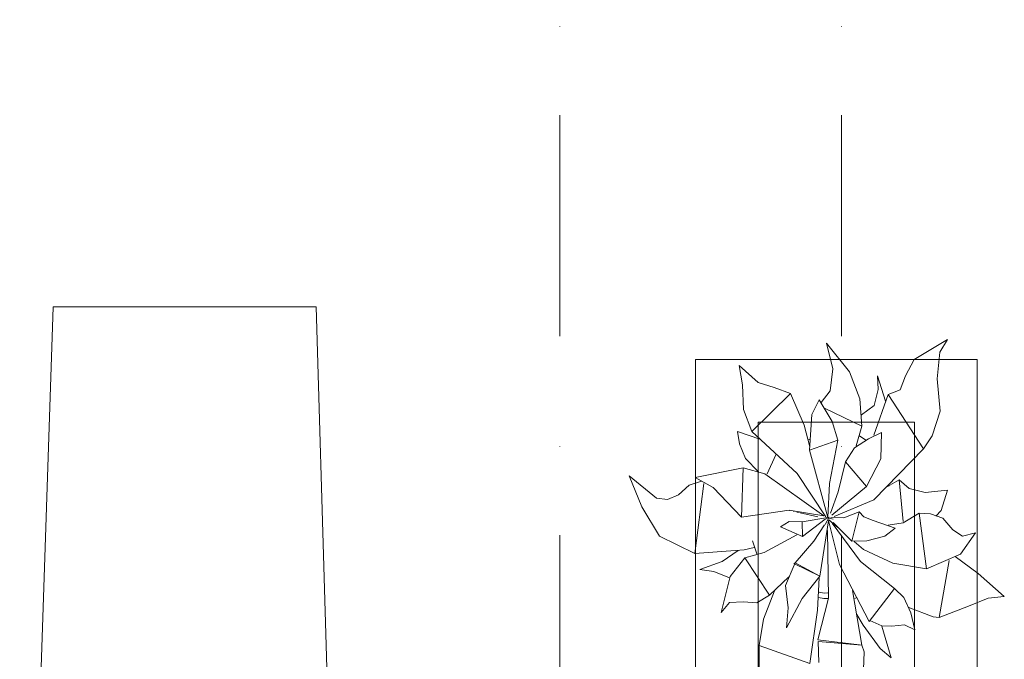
# Model space of a CAD drawing. Header units: millimetres. Extents: x -14761 to 157739, y -22400 to 107990.
# Tile 216 of 228: x 106688 to 108260, y 49098 to 50118. Entities that reach past the tile are written whole.
import ezdxf

# ---------------------------------------------------------------- set-up
doc = ezdxf.new("R2010")
doc.units = ezdxf.units.MM
doc.header["$MEASUREMENT"] = 0
doc.linetypes.add('Штрихпунктирная', pattern=[670.277762, 352.777767, -176.388884, 0, -141.111112])
for name, color, linetype in [('Интерьер - лежаки 2', 7, 'Continuous'), ('Интерьер - Мебель', 7, 'Continuous'), ('Элемент Модели - Оси', 7, 'Continuous')]:
    doc.layers.add(name, color=color, linetype=linetype)

msp = doc.modelspace()

# ---------------------------------------------------------------- linework, layer by layer
at = {"layer": 'Интерьер - лежаки 2', "color": 7, "linetype": 'Continuous', "lineweight": 15, "flags": 128}
msp.add_lwpolyline([(107204.1, 48201.1), (107205.9, 48055.9), (107191.8, 48034.5), (107151.1, 48020), (106746.2, 48019.9), (106704.4, 48034.5), (106687.7, 48061.3), (106741.1, 49660), (107161.1, 49660)], close=True, dxfattribs=at)
at = {"layer": 'Интерьер - Мебель', "color": 252, "linetype": 'Continuous', "lineweight": 5}
for p, q in [((107976, 49602.4), (107986.1, 49561.4)), ((107976, 49602.4), (108012.4, 49556.5)), ((107976, 49602.4), (107986.1, 49561.4)), ((107976, 49602.4), (108012.4, 49556.5)), ((108115.6, 49576.3), (108169.1, 49608.2)), ((108115.6, 49576.3), (108169.1, 49608.2)), ((108156.6, 49588), (108169.1, 49608.2)), ((108156.6, 49588), (108169.1, 49608.2)), ((108152.5, 49545.4), (108156.6, 49588)), ((108152.5, 49545.4), (108156.6, 49588)), ((107836.5, 49566.5), (107841.9, 49535.8)), ((107836.5, 49566.5), (107866.5, 49539.2)), ((107836.5, 49566.5), (107841.9, 49535.8)), ((107836.5, 49566.5), (107866.5, 49539.2)), ((108102, 49549.8), (108115.6, 49576.3)), ((108102, 49549.8), (108115.6, 49576.3)), ((107981.6, 49526), (107986.1, 49561.4)), ((107981.6, 49526), (107986.1, 49561.4)), ((108012.4, 49556.5), (108029, 49513.1)), ((108012.4, 49556.5), (108029, 49513.1)), ((107841.9, 49535.8), (107843.1, 49496.3)), ((107841.9, 49535.8), (107843.1, 49496.3)), ((107866.5, 49539.2), (107892.3, 49531.3)), ((107866.5, 49539.2), (107892.3, 49531.3)), ((108057.3, 49550.2), (108058.3, 49528.4)), ((108057.3, 49550.2), (108070.2, 49509.4)), ((108057.3, 49550.2), (108058.3, 49528.4)), ((108057.3, 49550.2), (108070.2, 49509.4)), ((108093.4, 49527.9), (108102, 49549.8)), ((108093.4, 49527.9), (108102, 49549.8)), ((108152.5, 49545.4), (108157.5, 49493.8)), ((108152.5, 49545.4), (108157.5, 49493.8)), ((107856.7, 49460.9), (107918.5, 49522)), ((107856.7, 49460.9), (107918.5, 49522)), ((107892.3, 49531.3), (107918.5, 49522)), ((107892.3, 49531.3), (107918.5, 49522)), ((107918.5, 49522), (107940.2, 49471.4)), ((107918.5, 49522), (107940.2, 49471.4)), ((107967.4, 49507.5), (107981.6, 49526)), ((107967.4, 49507.5), (107981.6, 49526)), ((108051.3, 49455.5), (108074.5, 49520.4)), ((108051.3, 49455.5), (108074.5, 49520.4)), ((108051.8, 49502.7), (108058.3, 49528.4)), ((108051.8, 49502.7), (108058.3, 49528.4)), ((108074.5, 49520.4), (108093.4, 49527.9)), ((108074.5, 49520.4), (108093.4, 49527.9)), ((108074.5, 49520.4), (108130.6, 49433.6)), ((108074.5, 49520.4), (108130.6, 49433.6)), ((107952.2, 49488.5), (107964.2, 49511.5)), ((107952.2, 49488.5), (107964.2, 49511.5)), ((107964.2, 49511.5), (107984.9, 49476.9)), ((107964.2, 49511.5), (107984.9, 49476.9)), ((108029, 49513.1), (108032.2, 49469.9)), ((108029, 49513.1), (108032.2, 49469.9)), ((107843.1, 49496.3), (107856.7, 49460.9)), ((107843.1, 49496.3), (107856.7, 49460.9)), ((107948.8, 49431.4), (107952.2, 49488.5)), ((107948.8, 49431.4), (107952.2, 49488.5)), ((107973.5, 49497.9), (108032.2, 49469.9)), ((107973.5, 49497.9), (108032.2, 49469.9)), ((108031.9, 49487.7), (108051.8, 49502.7)), ((108031.9, 49487.7), (108051.8, 49502.7)), ((108144.3, 49454.2), (108157.5, 49493.8)), ((108144.3, 49454.2), (108157.5, 49493.8)), ((107984.9, 49476.9), (107993.7, 49447.2)), ((107984.9, 49476.9), (107993.7, 49447.2)), ((107833.8, 49460.9), (107836.8, 49441.2)), ((107833.8, 49460.9), (107869.3, 49449)), ((107833.8, 49460.9), (107836.8, 49441.2)), ((107833.8, 49460.9), (107869.3, 49449)), ((107856.7, 49460.9), (107929, 49394)), ((107856.7, 49460.9), (107929, 49394)), ((107940.2, 49471.4), (107949.1, 49436.6)), ((107940.2, 49471.4), (107949.1, 49436.6)), ((108023.4, 49438.2), (108032.2, 49469.9)), ((108023.4, 49438.2), (108032.2, 49469.9)), ((108042.6, 49449.6), (108063.5, 49459.3)), ((108042.6, 49449.6), (108063.5, 49459.3)), ((108062.8, 49417.7), (108063.5, 49459.3)), ((108062.8, 49417.7), (108063.5, 49459.3)), ((107836.8, 49441.2), (107846.7, 49417.8)), ((107836.8, 49441.2), (107846.7, 49417.8)), ((107946, 49447.5), (107949.7, 49448.7)), ((107946, 49447.5), (107949.7, 49448.7)), ((107948.8, 49431.4), (107993.7, 49447.2)), ((107948.8, 49431.4), (107993.7, 49447.2)), ((107980.7, 49378.2), (107993.7, 49447.2)), ((107980.7, 49378.2), (107993.7, 49447.2)), ((108020.4, 49435.1), (108042.6, 49449.6)), ((108020.4, 49435.1), (108042.6, 49449.6)), ((108028.7, 49454), (108038.4, 49447.3)), ((108028.7, 49454), (108038.4, 49447.3)), ((108130.6, 49433.6), (108144.3, 49454.2)), ((108130.6, 49433.6), (108144.3, 49454.2)), ((107948.8, 49431.4), (107977.9, 49324.1)), ((107948.8, 49431.4), (107977.9, 49324.1)), ((108005.9, 49412.8), (108020.4, 49435.1)), ((108005.9, 49412.8), (108020.4, 49435.1)), ((108051.5, 49352.2), (108130.6, 49433.6)), ((108051.5, 49352.2), (108130.6, 49433.6)), ((107846.7, 49417.8), (107867.3, 49396.8)), ((107846.7, 49417.8), (107867.3, 49396.8)), ((107880.9, 49393.6), (107894.7, 49423.7)), ((107880.9, 49393.6), (107894.7, 49423.7)), ((107994.4, 49364.8), (108005.9, 49412.8)), ((107994.4, 49364.8), (108005.9, 49412.8)), ((108005.9, 49412.8), (108039.7, 49373.4)), ((108005.9, 49412.8), (108039.7, 49373.4)), ((108039.7, 49373.4), (108062.8, 49417.7)), ((108039.7, 49373.4), (108062.8, 49417.7)), ((107766.2, 49387.6), (107842.5, 49403.2)), ((107766.2, 49387.6), (107842.5, 49403.2)), ((107840.2, 49324.2), (107842.5, 49403.2)), ((107840.2, 49324.2), (107842.5, 49403.2)), ((107842.5, 49403.2), (107877.2, 49393.7)), ((107842.5, 49403.2), (107877.2, 49393.7)), ((107877.2, 49393.7), (107971.3, 49326.4)), ((107877.2, 49393.7), (107971.3, 49326.4)), ((107929, 49394), (107974.7, 49324.7)), ((107929, 49394), (107974.7, 49324.7)), ((107660.6, 49390.6), (107680.8, 49341)), ((107660.6, 49390.6), (107704.5, 49354.5)), ((107660.6, 49390.6), (107680.8, 49341)), ((107660.6, 49390.6), (107704.5, 49354.5)), ((107756.7, 49375.7), (107776.4, 49382)), ((107756.7, 49375.7), (107776.4, 49382)), ((107765.7, 49266.4), (107779.8, 49378.1)), ((107765.7, 49266.4), (107779.8, 49378.1)), ((107766.2, 49387.6), (107795, 49371.7)), ((107766.2, 49387.6), (107795, 49371.7)), ((107977.9, 49324.1), (107980.7, 49378.2)), ((107977.9, 49324.1), (107980.7, 49378.2)), ((108073.2, 49373.3), (108091.7, 49384.2)), ((108073.2, 49373.3), (108091.7, 49384.2)), ((108091.7, 49384.2), (108098, 49317.4)), ((108091.7, 49384.2), (108108, 49370.3)), ((108091.7, 49384.2), (108098, 49317.4)), ((108091.7, 49384.2), (108108, 49370.3)), ((107739.6, 49359.9), (107756.7, 49375.7)), ((107739.6, 49359.9), (107756.7, 49375.7)), ((107795, 49371.7), (107840.2, 49324.2)), ((107795, 49371.7), (107840.2, 49324.2)), ((107982.3, 49330.6), (107994.4, 49364.8)), ((107982.3, 49330.6), (107994.4, 49364.8)), ((107984.1, 49327.8), (108039.7, 49373.4)), ((107984.1, 49327.8), (108039.7, 49373.4)), ((108074.7, 49376.4), (108075.5, 49374)), ((108074.7, 49376.4), (108075.5, 49374)), ((108108, 49370.3), (108133.5, 49363.7)), ((108108, 49370.3), (108133.5, 49363.7)), ((108133.5, 49363.7), (108168.9, 49367.7)), ((108133.5, 49363.7), (108168.9, 49367.7)), ((108159, 49335), (108168.9, 49367.7)), ((108159, 49335), (108168.9, 49367.7)), ((107704.5, 49354.5), (107721.8, 49352.7)), ((107704.5, 49354.5), (107721.8, 49352.7)), ((107721.8, 49352.7), (107739.6, 49359.9)), ((107721.8, 49352.7), (107739.6, 49359.9)), ((107988.2, 49325.5), (108051.5, 49352.2)), ((107988.2, 49325.5), (108051.5, 49352.2)), ((107680.8, 49341), (107709, 49294)), ((107680.8, 49341), (107709, 49294)), ((107840.2, 49324.2), (107916.3, 49335.4)), ((107840.2, 49324.2), (107916.3, 49335.4)), ((107916.3, 49335.4), (107971.3, 49326.4)), ((107916.3, 49335.4), (107971.3, 49326.4)), ((107916.6, 49335.1), (107917.6, 49334.9)), ((107916.6, 49335.1), (107917.6, 49334.9)), ((107922.4, 49333.9), (107924.4, 49333.4)), ((107922.4, 49333.9), (107924.4, 49333.4)), ((107928.2, 49332.6), (107932.1, 49331.8)), ((107928.2, 49332.6), (107932.1, 49331.8)), ((107934, 49331.3), (107962, 49325.2)), ((107934, 49331.3), (107962, 49325.2)), ((108003.3, 49323.4), (108027.9, 49332.8)), ((108003.3, 49323.4), (108027.9, 49332.8)), ((108016.1, 49286.2), (108027.9, 49332.8)), ((108016.1, 49286.2), (108027.9, 49332.8)), ((108027.9, 49332.8), (108035.6, 49324.9)), ((108027.9, 49332.8), (108035.6, 49324.9)), ((108098, 49315.4), (108123.6, 49331)), ((108098, 49315.4), (108123.6, 49331)), ((108123.6, 49331), (108135.5, 49241.9)), ((108123.6, 49331), (108142, 49329.5)), ((108123.6, 49331), (108135.5, 49241.9)), ((108123.6, 49331), (108142, 49329.5)), ((108150.4, 49326.1), (108159, 49335)), ((108150.4, 49326.1), (108159, 49335)), ((107902.6, 49308.9), (107916.4, 49317.7)), ((107902.6, 49308.9), (107916.4, 49317.7)), ((107916.4, 49317.7), (107937.1, 49317)), ((107916.4, 49317.7), (107937.1, 49317)), ((107937.1, 49317), (107977.9, 49324.1)), ((107937.1, 49317), (107977.9, 49324.1)), ((107937.1, 49317), (107937.3, 49293.4)), ((107937.1, 49317), (107937.3, 49293.4)), ((107937.3, 49293.4), (107973.9, 49321.1)), ((107937.3, 49293.4), (107973.9, 49321.1)), ((107965.4, 49230.1), (107979.2, 49318.5)), ((107965.4, 49230.1), (107979.2, 49318.5)), ((107973.7, 49312.5), (107980.1, 49324.5)), ((107973.7, 49312.5), (107980.1, 49324.5)), ((107974.4, 49321.4), (107980.1, 49324.5)), ((107974.4, 49321.4), (107980.1, 49324.5)), ((107975.4, 49323.7), (107977.4, 49323.2)), ((107975.4, 49323.7), (107977.4, 49323.2)), ((107976.9, 49323.4), (107977.9, 49324.1)), ((107976.9, 49323.4), (107977.9, 49324.1)), ((107979.1, 49319.3), (107996.4, 49248.9)), ((107979.1, 49319.3), (107996.4, 49248.9)), ((107979.3, 49322.7), (107986.2, 49321.1)), ((107979.3, 49322.7), (107986.2, 49321.1)), ((107979.3, 49320.3), (107993.9, 49307.8)), ((107979.3, 49320.3), (107993.9, 49307.8)), ((107982.6, 49324), (108003.3, 49323.4)), ((107982.6, 49324), (108003.3, 49323.4)), ((107984.8, 49314.8), (108030.3, 49253.9)), ((107984.8, 49314.8), (108030.3, 49253.9)), ((107986.3, 49315.8), (108016.1, 49286.2)), ((107986.3, 49315.8), (108016.1, 49286.2)), ((108035.6, 49324.9), (108050.1, 49319.2)), ((108035.6, 49324.9), (108050.1, 49319.2)), ((108050.1, 49319.2), (108085.3, 49306.9)), ((108050.1, 49319.2), (108085.3, 49306.9)), ((108074.2, 49311.7), (108098, 49315.4)), ((108074.2, 49311.7), (108098, 49315.4)), ((108142, 49329.5), (108161.6, 49322.6)), ((108142, 49329.5), (108161.6, 49322.6)), ((108161.6, 49322.6), (108177.7, 49304.1)), ((108161.6, 49322.6), (108177.7, 49304.1)), ((107902.6, 49308.9), (107937.3, 49293.4)), ((107902.6, 49308.9), (107937.3, 49293.4)), ((107955.8, 49286.1), (107972.4, 49312.4)), ((107955.8, 49286.1), (107972.4, 49312.4)), ((107977.2, 49303), (107979, 49194.9)), ((107977.2, 49303), (107979, 49194.9)), ((108069.2, 49294.1), (108085.3, 49306.9)), ((108069.2, 49294.1), (108085.3, 49306.9)), ((108177.7, 49304.1), (108193.1, 49294.3)), ((108177.7, 49304.1), (108193.1, 49294.3)), ((108189.7, 49265.1), (108213.7, 49299.4)), ((108189.7, 49265.1), (108213.7, 49299.4)), ((108193.1, 49294.3), (108213.7, 49299.4)), ((108193.1, 49294.3), (108213.7, 49299.4)), ((107709, 49294), (107765.7, 49266.4)), ((107709, 49294), (107765.7, 49266.4)), ((107857.7, 49286.4), (107864.8, 49265.7)), ((107857.7, 49286.4), (107864.8, 49265.7)), ((107876.4, 49268), (107928.2, 49296.2)), ((107876.4, 49268), (107928.2, 49296.2)), ((107925.8, 49251.4), (107955.8, 49286.1)), ((107925.8, 49251.4), (107955.8, 49286.1)), ((108016.1, 49286.2), (108040.2, 49286.6)), ((108016.1, 49286.2), (108040.2, 49286.6)), ((108020, 49285.5), (108034.7, 49273)), ((108020, 49285.5), (108034.7, 49273)), ((108040.2, 49286.6), (108069.2, 49294.1)), ((108040.2, 49286.6), (108069.2, 49294.1)), ((107765.7, 49266.4), (107844.1, 49272.4)), ((107765.7, 49266.4), (107844.1, 49272.4)), ((107809.4, 49253.9), (107834.9, 49271.1)), ((107809.4, 49253.9), (107834.9, 49271.1)), ((107844.1, 49272.4), (107860.5, 49275.8)), ((107844.1, 49272.4), (107860.5, 49275.8)), ((107845.6, 49259.6), (107876.4, 49268)), ((107845.6, 49259.6), (107876.4, 49268)), ((108034.7, 49273), (108081.6, 49251.2)), ((108034.7, 49273), (108081.6, 49251.2)), ((107773.6, 49240.9), (107809.4, 49253.9)), ((107773.6, 49240.9), (107809.4, 49253.9)), ((107821.8, 49229.8), (107845.6, 49259.6)), ((107821.8, 49229.8), (107845.6, 49259.6)), ((107845.6, 49259.6), (107885, 49199.9)), ((107845.6, 49259.6), (107885, 49199.9)), ((108030.3, 49253.9), (108084.3, 49210.7)), ((108030.3, 49253.9), (108084.3, 49210.7)), ((108135.5, 49241.9), (108189.7, 49265.1)), ((108135.5, 49241.9), (108189.7, 49265.1)), ((108155.8, 49164.3), (108171.5, 49255.5)), ((108155.8, 49164.3), (108171.5, 49255.5)), ((108181.3, 49261.6), (108218, 49234.4)), ((108181.3, 49261.6), (108218, 49234.4)), ((107773.6, 49240.9), (107796, 49237.8)), ((107773.6, 49240.9), (107796, 49237.8)), ((107796, 49237.8), (107820.7, 49227.7)), ((107796, 49237.8), (107820.7, 49227.7)), ((107910.6, 49215.5), (107925.8, 49251.4)), ((107910.6, 49215.5), (107925.8, 49251.4)), ((107923.6, 49250.7), (107925.8, 49251.4)), ((107923.6, 49250.7), (107925.8, 49251.4)), ((107923.6, 49250.7), (107965.4, 49230.1)), ((107923.6, 49250.7), (107965.4, 49230.1)), ((107925.8, 49251.4), (107965.4, 49230.1)), ((107925.8, 49251.4), (107965.4, 49230.1)), ((107996.4, 49248.9), (108043.7, 49157.8)), ((107996.4, 49248.9), (108043.7, 49157.8)), ((108081.6, 49251.2), (108135.5, 49241.9)), ((108081.6, 49251.2), (108135.5, 49241.9)), ((107807.6, 49172.2), (107821.8, 49229.8)), ((107807.6, 49172.2), (107821.8, 49229.8)), ((107885, 49199.9), (107915.7, 49229.3)), ((107885, 49199.9), (107915.7, 49229.3)), ((107936.8, 49194.4), (107965.4, 49230.1)), ((107936.8, 49194.4), (107965.4, 49230.1)), ((107961.4, 49175.7), (107964.2, 49227.7)), ((107961.4, 49175.7), (107964.2, 49227.7)), ((108218, 49234.4), (108259.7, 49197.6)), ((108218, 49234.4), (108259.7, 49197.6)), ((107875.1, 49161.4), (107892.7, 49206.9)), ((107875.1, 49161.4), (107892.7, 49206.9)), ((107910.6, 49215.5), (107914.6, 49179.9)), ((107910.6, 49215.5), (107914.6, 49179.9)), ((107964.1, 49204.7), (107972.2, 49203.1)), ((107964.1, 49204.7), (107972.2, 49203.1)), ((108017.3, 49207.4), (108032.4, 49120.3)), ((108017.3, 49207.4), (108032.4, 49120.3)), ((108043.7, 49157.8), (108084.3, 49210.7)), ((108043.7, 49157.8), (108084.3, 49210.7)), ((108084.3, 49210.7), (108099.4, 49196.4)), ((108084.3, 49210.7), (108099.4, 49196.4)), ((107821.1, 49188.3), (107842.6, 49189.3)), ((107821.1, 49188.3), (107842.6, 49189.3)), ((107842.6, 49189.3), (107864.7, 49187.5)), ((107842.6, 49189.3), (107864.7, 49187.5)), ((107864.7, 49187.5), (107885, 49199.9)), ((107864.7, 49187.5), (107885, 49199.9)), ((107911.8, 49148), (107936.8, 49194.4)), ((107911.8, 49148), (107936.8, 49194.4)), ((107961.8, 49128.7), (107979, 49194.9)), ((107961.8, 49128.7), (107979, 49194.9)), ((107963, 49196.2), (107971.8, 49194.4)), ((107963, 49196.2), (107971.8, 49194.4)), ((107971.8, 49194.4), (107978.5, 49194.8)), ((107971.8, 49194.4), (107978.5, 49194.8)), ((107972.2, 49203.1), (107977.8, 49203.4)), ((107972.2, 49203.1), (107977.8, 49203.4)), ((108021, 49194.7), (108023, 49195.9)), ((108021, 49194.7), (108023, 49195.9)), ((108099.4, 49196.4), (108110.7, 49171.9)), ((108099.4, 49196.4), (108110.7, 49171.9)), ((108202.6, 49182.2), (108233.7, 49195.1)), ((108202.6, 49182.2), (108233.7, 49195.1)), ((108233.7, 49195.1), (108259.7, 49197.6)), ((108233.7, 49195.1), (108259.7, 49197.6)), ((107807.6, 49172.2), (107821.1, 49188.3)), ((107807.6, 49172.2), (107821.1, 49188.3)), ((107911.8, 49148), (107914.6, 49179.9)), ((107911.8, 49148), (107914.6, 49179.9)), ((107949.4, 49090.7), (107961.4, 49175.7)), ((107949.4, 49090.7), (107961.4, 49175.7)), ((108107, 49180.2), (108145.9, 49165.5)), ((108107, 49180.2), (108145.9, 49165.5)), ((108155.8, 49164.3), (108202.6, 49182.2)), ((108155.8, 49164.3), (108202.6, 49182.2)), ((107868.4, 49119.4), (107875.1, 49161.4)), ((107868.4, 49119.4), (107875.1, 49161.4)), ((108024.3, 49169.1), (108034.1, 49151.8)), ((108024.3, 49169.1), (108034.1, 49151.8)), ((108045, 49159.6), (108064.4, 49151.2)), ((108045, 49159.6), (108064.4, 49151.2)), ((108110.7, 49171.9), (108116.6, 49144.3)), ((108110.7, 49171.9), (108116.6, 49144.3)), ((108145.9, 49165.5), (108155.8, 49164.3)), ((108145.9, 49165.5), (108155.8, 49164.3)), ((108034.1, 49151.8), (108061.4, 49114.8)), ((108034.1, 49151.8), (108061.4, 49114.8)), ((108063.9, 49150.6), (108079.1, 49099.8)), ((108063.9, 49150.6), (108079.1, 49099.8)), ((108064.4, 49151.2), (108080.3, 49150.4)), ((108064.4, 49151.2), (108080.3, 49150.4)), ((108080.3, 49150.4), (108100.4, 49152.4)), ((108080.3, 49150.4), (108100.4, 49152.4)), ((108100.4, 49152.4), (108116.6, 49144.3)), ((108100.4, 49152.4), (108116.6, 49144.3)), ((107961.8, 49128.7), (108028.6, 49120.8)), ((107961.8, 49128.7), (108028.6, 49120.8)), ((107962.4, 49125.9), (107963.6, 49092.3)), ((107962.4, 49125.9), (108032.4, 49120.3)), ((107962.4, 49125.9), (107963.6, 49092.3)), ((107962.4, 49125.9), (108032.4, 49120.3)), ((107868.1, 49070.6), (107868.4, 49119.4)), ((107868.1, 49070.6), (107868.4, 49119.4)), ((107868.4, 49119.4), (107949.4, 49090.7)), ((107868.4, 49119.4), (107949.4, 49090.7)), ((108032.4, 49120.3), (108035.9, 49109.6)), ((108032.4, 49120.3), (108035.9, 49109.6)), ((108061.4, 49114.8), (108079.1, 49099.8)), ((108061.4, 49114.8), (108079.1, 49099.8)), ((108034.8, 49081.2), (108035.9, 49109.6)), ((108034.8, 49081.2), (108035.9, 49109.6))]:
    msp.add_line(p, q, dxfattribs=at)
at = {"layer": 'Интерьер - Мебель', "color": 7, "linetype": 'Continuous', "lineweight": 15}
for p, q in [((107766.5, 49576.3), (107766.5, 48076.3)), ((108216.5, 49576.3), (107766.5, 49576.3)), ((108216.5, 48076.3), (108216.5, 49576.3)), ((107866.5, 49476.3), (107866.5, 48176.3)), ((108116.5, 49476.3), (107866.5, 49476.3)), ((108116.5, 48176.3), (108116.5, 49476.3))]:
    msp.add_line(p, q, dxfattribs=at)
at = {"layer": 'Элемент Модели - Оси', "color": 7, "linetype": 'Штрихпунктирная', "lineweight": 15}
for p, q in [((107550, 92200), (107550, -1975)), ((108000, 92200), (108000, -1975))]:
    msp.add_line(p, q, dxfattribs=at)

doc.saveas('drawing.dxf')
